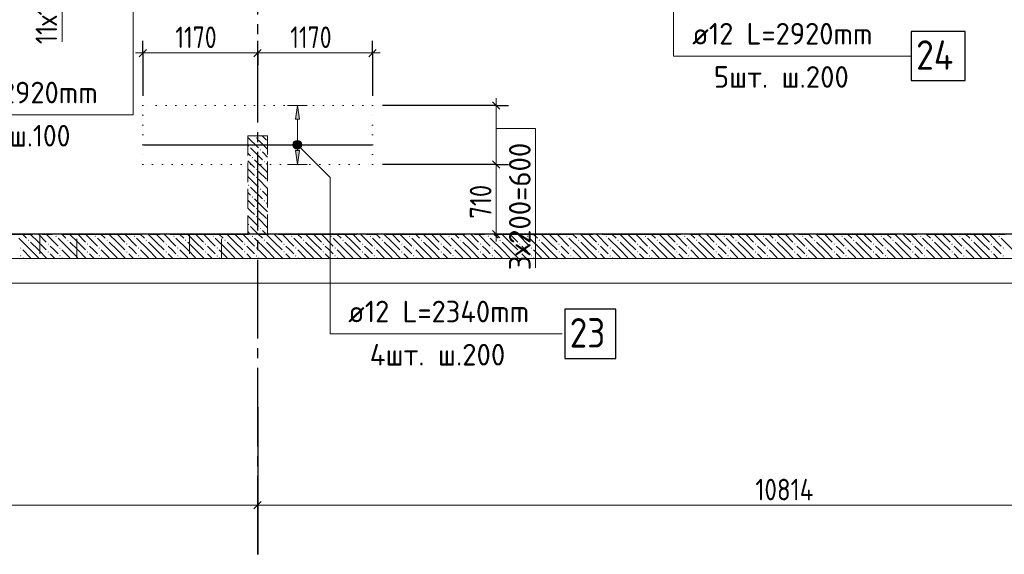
# Model space of a CAD drawing. Header units: millimetres. Extents: x 0 to 59400, y 0 to 42000.
# Tile 23 of 28: x 35270 to 45293, y 16519 to 21966. Entities that reach past the tile are written whole.
import ezdxf

# ---------------------------------------------------------------- set-up
doc = ezdxf.new("R2010")
doc.units = ezdxf.units.MM
for name, pattern in [('______2', [270, 200, -70]), ('______5', [1100, 800, -100, 100, -100]), ('______9', [100, 0, -100])]:
    doc.linetypes.add(name, pattern=pattern)
for name, color, linetype, lineweight in [('Standard', 7, 'Continuous', 25), ('ДОП Верх по Х', 7, 'Continuous', 18), ('ЖБ Перекрытие верхний уровень_1', 7, 'Continuous', 18), ('Позиционная метка номер позиции', 7, 'Continuous', 13), ('Примечания', 7, 'Continuous', 13), ('Размерная линия_ общее', 7, 'Continuous', 13)]:
    doc.layers.add(name, color=color, linetype=linetype, lineweight=lineweight)
doc.layers.add('ЖБ Стена верхний уровень', color=7, linetype='______2', lineweight=13, true_color=0x656565)
doc.layers.add('Оси', color=7, linetype='______5', lineweight=13, true_color=0x656565)
doc.styles.add('ISOCPEUR', font='txt')

msp = doc.modelspace()

# ---------------------------------------------------------------- hatches: boundary and pattern name
at = {"layer": 'ДОП Верх по Х', "linetype": 'Continuous', "lineweight": 13, "transparency": 33554687}
msp.add_hatch(color=7, dxfattribs=at).paths.add_polyline_path([(38117, 20952), (38097, 21092), (38077, 20952)])
msp.add_hatch(color=7, dxfattribs=at).paths.add_polyline_path([(38117, 20632), (38097, 20492), (38077, 20632)], flags=16)
at = {"layer": 'ЖБ Стена верхний уровень', "linetype": 'Continuous', "lineweight": 18, "transparency": 33554687}
for points in [[(37674, 20760), (37681, 20766), (37687, 20760), (37681, 20753)], [(37594, 20680), (37601, 20686), (37607, 20680), (37601, 20673)], [(37714, 20640), (37721, 20646), (37727, 20640), (37721, 20633)], [(37634, 20560), (37641, 20566), (37647, 20560), (37641, 20553)], [(37674, 20440), (37681, 20446), (37687, 20440), (37681, 20433)], [(37754, 20520), (37761, 20526), (37767, 20520), (37761, 20513)], [(37674, 20360), (37681, 20366), (37687, 20360), (37681, 20353)], [(37594, 20280), (37601, 20286), (37607, 20280), (37601, 20273)], [(37714, 20240), (37721, 20246), (37727, 20240), (37721, 20233)], [(37634, 20160), (37641, 20166), (37647, 20160), (37641, 20153)], [(37674, 20040), (37681, 20046), (37687, 20040), (37681, 20033)], [(37754, 20120), (37761, 20126), (37767, 20120), (37761, 20113)], [(37674, 19960), (37681, 19966), (37687, 19960), (37681, 19953)], [(37594, 19880), (37601, 19886), (37607, 19880), (37601, 19873)], [(37714, 19840), (37721, 19846), (37727, 19840), (37721, 19833)], [(35634, 19760), (35641, 19766), (35647, 19760), (35641, 19753)], [(36034, 19760), (36041, 19766), (36047, 19760), (36041, 19753)], [(36434, 19760), (36441, 19766), (36447, 19760), (36441, 19753)], [(36834, 19760), (36841, 19766), (36847, 19760), (36841, 19753)], [(37234, 19760), (37241, 19766), (37247, 19760), (37241, 19753)], [(37634, 19760), (37641, 19766), (37647, 19760), (37641, 19753)], [(38034, 19760), (38041, 19766), (38047, 19760), (38041, 19753)], [(38434, 19760), (38441, 19766), (38447, 19760), (38441, 19753)], [(38834, 19760), (38841, 19766), (38847, 19760), (38841, 19753)], [(39234, 19760), (39241, 19766), (39247, 19760), (39241, 19753)], [(39634, 19760), (39641, 19766), (39647, 19760), (39641, 19753)], [(40034, 19760), (40041, 19766), (40047, 19760), (40041, 19753)], [(40434, 19760), (40441, 19766), (40447, 19760), (40441, 19753)], [(40834, 19760), (40841, 19766), (40847, 19760), (40841, 19753)], [(41234, 19760), (41241, 19766), (41247, 19760), (41241, 19753)], [(41634, 19760), (41641, 19766), (41647, 19760), (41641, 19753)], [(42034, 19760), (42041, 19766), (42047, 19760), (42041, 19753)], [(42434, 19760), (42441, 19766), (42447, 19760), (42441, 19753)], [(42834, 19760), (42841, 19766), (42847, 19760), (42841, 19753)], [(43234, 19760), (43241, 19766), (43247, 19760), (43241, 19753)], [(43634, 19760), (43641, 19766), (43647, 19760), (43641, 19753)], [(44034, 19760), (44041, 19766), (44047, 19760), (44041, 19753)], [(44434, 19760), (44441, 19766), (44447, 19760), (44441, 19753)], [(44834, 19760), (44841, 19766), (44847, 19760), (44841, 19753)], [(45234, 19760), (45241, 19766), (45247, 19760), (45241, 19753)], [(35274, 19640), (35281, 19646), (35287, 19640), (35281, 19633)], [(35354, 19720), (35361, 19726), (35367, 19720), (35361, 19713)], [(35554, 19680), (35561, 19686), (35567, 19680), (35561, 19673)], [(35674, 19640), (35681, 19646), (35687, 19640), (35681, 19633)], [(35754, 19720), (35761, 19726), (35767, 19720), (35761, 19713)], [(35954, 19680), (35961, 19686), (35967, 19680), (35961, 19673)], [(36074, 19640), (36081, 19646), (36087, 19640), (36081, 19633)], [(36154, 19720), (36161, 19726), (36167, 19720), (36161, 19713)], [(36354, 19680), (36361, 19686), (36367, 19680), (36361, 19673)], [(36474, 19640), (36481, 19646), (36487, 19640), (36481, 19633)], [(36554, 19720), (36561, 19726), (36567, 19720), (36561, 19713)], [(36754, 19680), (36761, 19686), (36767, 19680), (36761, 19673)], [(36874, 19640), (36881, 19646), (36887, 19640), (36881, 19633)], [(36954, 19720), (36961, 19726), (36967, 19720), (36961, 19713)], [(37154, 19680), (37161, 19686), (37167, 19680), (37161, 19673)], [(37274, 19640), (37281, 19646), (37287, 19640), (37281, 19633)], [(37354, 19720), (37361, 19726), (37367, 19720), (37361, 19713)], [(37554, 19680), (37561, 19686), (37567, 19680), (37561, 19673)], [(37674, 19640), (37681, 19646), (37687, 19640), (37681, 19633)], [(37754, 19720), (37761, 19726), (37767, 19720), (37761, 19713)], [(37954, 19680), (37961, 19686), (37967, 19680), (37961, 19673)], [(38074, 19640), (38081, 19646), (38087, 19640), (38081, 19633)], [(38154, 19720), (38161, 19726), (38167, 19720), (38161, 19713)], [(38354, 19680), (38361, 19686), (38367, 19680), (38361, 19673)], [(38474, 19640), (38481, 19646), (38487, 19640), (38481, 19633)], [(38554, 19720), (38561, 19726), (38567, 19720), (38561, 19713)], [(38754, 19680), (38761, 19686), (38767, 19680), (38761, 19673)], [(38874, 19640), (38881, 19646), (38887, 19640), (38881, 19633)], [(38954, 19720), (38961, 19726), (38967, 19720), (38961, 19713)], [(39154, 19680), (39161, 19686), (39167, 19680), (39161, 19673)], [(39274, 19640), (39281, 19646), (39287, 19640), (39281, 19633)], [(39354, 19720), (39361, 19726), (39367, 19720), (39361, 19713)], [(39554, 19680), (39561, 19686), (39567, 19680), (39561, 19673)], [(39674, 19640), (39681, 19646), (39687, 19640), (39681, 19633)], [(39754, 19720), (39761, 19726), (39767, 19720), (39761, 19713)], [(39954, 19680), (39961, 19686), (39967, 19680), (39961, 19673)], [(40074, 19640), (40081, 19646), (40087, 19640), (40081, 19633)], [(40154, 19720), (40161, 19726), (40167, 19720), (40161, 19713)], [(40354, 19680), (40361, 19686), (40367, 19680), (40361, 19673)], [(40474, 19640), (40481, 19646), (40487, 19640), (40481, 19633)], [(40554, 19720), (40561, 19726), (40567, 19720), (40561, 19713)], [(40754, 19680), (40761, 19686), (40767, 19680), (40761, 19673)], [(40874, 19640), (40881, 19646), (40887, 19640), (40881, 19633)], [(40954, 19720), (40961, 19726), (40967, 19720), (40961, 19713)], [(41154, 19680), (41161, 19686), (41167, 19680), (41161, 19673)], [(41274, 19640), (41281, 19646), (41287, 19640), (41281, 19633)], [(41354, 19720), (41361, 19726), (41367, 19720), (41361, 19713)], [(41554, 19680), (41561, 19686), (41567, 19680), (41561, 19673)], [(41674, 19640), (41681, 19646), (41687, 19640), (41681, 19633)], [(41754, 19720), (41761, 19726), (41767, 19720), (41761, 19713)], [(41954, 19680), (41961, 19686), (41967, 19680), (41961, 19673)], [(42074, 19640), (42081, 19646), (42087, 19640), (42081, 19633)], [(42154, 19720), (42161, 19726), (42167, 19720), (42161, 19713)], [(42354, 19680), (42361, 19686), (42367, 19680), (42361, 19673)], [(42474, 19640), (42481, 19646), (42487, 19640), (42481, 19633)], [(42554, 19720), (42561, 19726), (42567, 19720), (42561, 19713)], [(42754, 19680), (42761, 19686), (42767, 19680), (42761, 19673)], [(42874, 19640), (42881, 19646), (42887, 19640), (42881, 19633)], [(42954, 19720), (42961, 19726), (42967, 19720), (42961, 19713)], [(43154, 19680), (43161, 19686), (43167, 19680), (43161, 19673)], [(43274, 19640), (43281, 19646), (43287, 19640), (43281, 19633)], [(43354, 19720), (43361, 19726), (43367, 19720), (43361, 19713)], [(43554, 19680), (43561, 19686), (43567, 19680), (43561, 19673)], [(43674, 19640), (43681, 19646), (43687, 19640), (43681, 19633)], [(43754, 19720), (43761, 19726), (43767, 19720), (43761, 19713)], [(43954, 19680), (43961, 19686), (43967, 19680), (43961, 19673)], [(44074, 19640), (44081, 19646), (44087, 19640), (44081, 19633)], [(44154, 19720), (44161, 19726), (44167, 19720), (44161, 19713)], [(44354, 19680), (44361, 19686), (44367, 19680), (44361, 19673)], [(44474, 19640), (44481, 19646), (44487, 19640), (44481, 19633)], [(44554, 19720), (44561, 19726), (44567, 19720), (44561, 19713)], [(44754, 19680), (44761, 19686), (44767, 19680), (44761, 19673)], [(44874, 19640), (44881, 19646), (44887, 19640), (44881, 19633)], [(44954, 19720), (44961, 19726), (44967, 19720), (44961, 19713)], [(45154, 19680), (45161, 19686), (45167, 19680), (45161, 19673)], [(45274, 19640), (45281, 19646), (45287, 19640), (45281, 19633)], [(35274, 19560), (35281, 19566), (35287, 19560), (35281, 19553)], [(35554, 19600), (35561, 19606), (35567, 19600), (35561, 19593)], [(35674, 19560), (35681, 19566), (35687, 19560), (35681, 19553)], [(35954, 19600), (35961, 19606), (35967, 19600), (35961, 19593)], [(36074, 19560), (36081, 19566), (36087, 19560), (36081, 19553)], [(36354, 19600), (36361, 19606), (36367, 19600), (36361, 19593)], [(36474, 19560), (36481, 19566), (36487, 19560), (36481, 19553)], [(36754, 19600), (36761, 19606), (36767, 19600), (36761, 19593)], [(36874, 19560), (36881, 19566), (36887, 19560), (36881, 19553)], [(37154, 19600), (37161, 19606), (37167, 19600), (37161, 19593)], [(37274, 19560), (37281, 19566), (37287, 19560), (37281, 19553)], [(37554, 19600), (37561, 19606), (37567, 19600), (37561, 19593)], [(37674, 19560), (37681, 19566), (37687, 19560), (37681, 19553)], [(37954, 19600), (37961, 19606), (37967, 19600), (37961, 19593)], [(38074, 19560), (38081, 19566), (38087, 19560), (38081, 19553)], [(38354, 19600), (38361, 19606), (38367, 19600), (38361, 19593)], [(38474, 19560), (38481, 19566), (38487, 19560), (38481, 19553)], [(38754, 19600), (38761, 19606), (38767, 19600), (38761, 19593)], [(38874, 19560), (38881, 19566), (38887, 19560), (38881, 19553)], [(39154, 19600), (39161, 19606), (39167, 19600), (39161, 19593)], [(39274, 19560), (39281, 19566), (39287, 19560), (39281, 19553)], [(39554, 19600), (39561, 19606), (39567, 19600), (39561, 19593)], [(39674, 19560), (39681, 19566), (39687, 19560), (39681, 19553)], [(39954, 19600), (39961, 19606), (39967, 19600), (39961, 19593)], [(40074, 19560), (40081, 19566), (40087, 19560), (40081, 19553)], [(40354, 19600), (40361, 19606), (40367, 19600), (40361, 19593)], [(40474, 19560), (40481, 19566), (40487, 19560), (40481, 19553)], [(40754, 19600), (40761, 19606), (40767, 19600), (40761, 19593)], [(40874, 19560), (40881, 19566), (40887, 19560), (40881, 19553)], [(41154, 19600), (41161, 19606), (41167, 19600), (41161, 19593)], [(41274, 19560), (41281, 19566), (41287, 19560), (41281, 19553)], [(41554, 19600), (41561, 19606), (41567, 19600), (41561, 19593)], [(41674, 19560), (41681, 19566), (41687, 19560), (41681, 19553)], [(41954, 19600), (41961, 19606), (41967, 19600), (41961, 19593)], [(42074, 19560), (42081, 19566), (42087, 19560), (42081, 19553)], [(42354, 19600), (42361, 19606), (42367, 19600), (42361, 19593)], [(42474, 19560), (42481, 19566), (42487, 19560), (42481, 19553)], [(42754, 19600), (42761, 19606), (42767, 19600), (42761, 19593)], [(42874, 19560), (42881, 19566), (42887, 19560), (42881, 19553)], [(43154, 19600), (43161, 19606), (43167, 19600), (43161, 19593)], [(43274, 19560), (43281, 19566), (43287, 19560), (43281, 19553)], [(43554, 19600), (43561, 19606), (43567, 19600), (43561, 19593)], [(43674, 19560), (43681, 19566), (43687, 19560), (43681, 19553)], [(43954, 19600), (43961, 19606), (43967, 19600), (43961, 19593)], [(44074, 19560), (44081, 19566), (44087, 19560), (44081, 19553)], [(44354, 19600), (44361, 19606), (44367, 19600), (44361, 19593)], [(44474, 19560), (44481, 19566), (44487, 19560), (44481, 19553)], [(44754, 19600), (44761, 19606), (44767, 19600), (44761, 19593)], [(44874, 19560), (44881, 19566), (44887, 19560), (44881, 19553)], [(45154, 19600), (45161, 19606), (45167, 19600), (45161, 19593)], [(45274, 19560), (45281, 19566), (45287, 19560), (45281, 19553)]]:
    msp.add_hatch(color=7, dxfattribs=at).paths.add_polyline_path(points, flags=16)
at = {"layer": 'Позиционная метка номер позиции', "linetype": 'Continuous', "lineweight": 13, "transparency": 33554687}
for points in [[(38054, 20703), (38086, 20735), (38065, 20724)], [(38086, 20735), (38054, 20703), (38054, 20681)], [(38086, 20735), (38054, 20681), (38109, 20735)], [(38109, 20735), (38054, 20681), (38065, 20660)], [(38109, 20735), (38065, 20660), (38129, 20724)], [(38129, 20724), (38065, 20660), (38086, 20649)], [(38129, 20724), (38086, 20649), (38141, 20703)], [(38141, 20703), (38086, 20649), (38109, 20649)], [(38141, 20703), (38109, 20649), (38141, 20681)], [(38141, 20681), (38109, 20649), (38129, 20660)]]:
    msp.add_hatch(color=7, dxfattribs=at).paths.add_polyline_path(points)

# ---------------------------------------------------------------- linework, layer by layer
at = {"layer": 'Standard', "color": 7, "linetype": 'Continuous', "lineweight": 13, "transparency": 33554687}
for points in [[(59400, 42000), (0, 42000), (0, 19532), (59400, 19532), (59400, 42000)], [(6813, 19282), (55406, 19282), (55406, 38032), (6813, 38032), (6813, 19282)], [(6813, 19532), (55406, 19532), (55406, 38032), (6813, 38032), (6813, 19532)]]:
    msp.add_lwpolyline(points, dxfattribs=at)
at = {"layer": 'Standard', "color": 254, "linetype": 'Continuous', "lineweight": 25, "true_color": 0xc4c4ff, "transparency": 33554687}
msp.add_lwpolyline([(6738, 19786), (54972, 19786), (54972, 34792), (6738, 34792), (6738, 19786)], dxfattribs=at)
at = {"layer": 'ДОП Верх по Х', "color": 251, "linetype": 'Continuous', "lineweight": 13, "true_color": 0x494949, "transparency": 33554687}
for p, q in [((38097, 21092), (37997, 21092)), ((38097, 21092), (38077, 20952)), ((38117, 20952), (38097, 21092)), ((38097, 21092), (38197, 21092)), ((38097, 21092), (38097, 21092)), ((38077, 20952), (38117, 20952)), ((38097, 20632), (38097, 20952)), ((38097, 20492), (38077, 20632)), ((38077, 20632), (38117, 20632)), ((38117, 20632), (38097, 20492)), ((38097, 20492), (37997, 20492)), ((38097, 20492), (38197, 20492)), ((38097, 20492), (38097, 20492))]:
    msp.add_line(p, q, dxfattribs=at)
at = {"layer": 'ДОП Верх по Х', "color": 7, "linetype": 'Continuous', "lineweight": 25, "transparency": 33554687}
msp.add_line((36529, 20692), (38857, 20692), dxfattribs=at)
for points in [[(44345, 21346), (44895, 21346), (44895, 21846), (44345, 21846), (44345, 21346)], [(40819, 18516), (41339, 18516), (41339, 19016), (40819, 19016), (40819, 18516)]]:
    msp.add_lwpolyline(points, dxfattribs=at)
at = {"layer": 'ЖБ Перекрытие верхний уровень_1', "color": 7, "linetype": 'Continuous', "lineweight": 18, "transparency": 33554687}
msp.add_line((33493, 19532), (47778, 19532), dxfattribs=at)
at = {"layer": 'ЖБ Стена верхний уровень', "color": 251, "linetype": '______2', "lineweight": 13, "true_color": 0x656565, "transparency": 33554687}
for p, q in [((37793, 20782), (37593, 20782)), ((37593, 20782), (37593, 19782)), ((37793, 19782), (37793, 20782)), ((35474, 19782), (35225, 19782)), ((35474, 19782), (35474, 19532)), ((35851, 19782), (35474, 19782)), ((35851, 19532), (35851, 19782)), ((37000, 19782), (35851, 19782)), ((37000, 19782), (37000, 19532)), ((37325, 19782), (37000, 19782)), ((37325, 19532), (37325, 19782)), ((37593, 19782), (37325, 19782)), ((47528, 19782), (37793, 19782)), ((35225, 19532), (35474, 19532)), ((35474, 19532), (35851, 19532)), ((35851, 19532), (37000, 19532)), ((37000, 19532), (37325, 19532)), ((37325, 19532), (47528, 19532))]:
    msp.add_line(p, q, dxfattribs=at)
at = {"layer": 'ЖБ Стена верхний уровень', "color": 9, "linetype": 'Continuous', "lineweight": 18, "true_color": 0xc7c7c7, "transparency": 33554687}
for p, q in [((37593, 20767), (37701, 20660)), ((37661, 20780), (37658, 20782)), ((37738, 20782), (37781, 20740)), ((37621, 20660), (37741, 20540)), ((37701, 20740), (37793, 20647)), ((37593, 20607), (37621, 20580)), ((37793, 20567), (37741, 20620)), ((37593, 20527), (37661, 20460)), ((37621, 20420), (37593, 20447)), ((37781, 20420), (37661, 20540)), ((37781, 20500), (37793, 20487)), ((37593, 20367), (37701, 20260)), ((37661, 20380), (37621, 20420)), ((37701, 20420), (37781, 20340)), ((37781, 20420), (37793, 20407)), ((37621, 20260), (37741, 20140)), ((37701, 20340), (37793, 20247)), ((37593, 20207), (37621, 20180)), ((37793, 20167), (37741, 20220)), ((37593, 20127), (37661, 20060)), ((37621, 20020), (37593, 20047)), ((37781, 20020), (37661, 20140)), ((37781, 20100), (37793, 20087)), ((37593, 19967), (37701, 19860)), ((37661, 19980), (37621, 20020)), ((37701, 20020), (37781, 19940)), ((37781, 20020), (37793, 20007)), ((37621, 19860), (37698, 19782)), ((37701, 19940), (37793, 19847)), ((35298, 19782), (35341, 19740)), ((35461, 19700), (35378, 19782)), ((35461, 19780), (35541, 19700)), ((35541, 19780), (35661, 19660)), ((35618, 19782), (35621, 19780)), ((35698, 19782), (35741, 19740)), ((35861, 19700), (35778, 19782)), ((35861, 19780), (35941, 19700)), ((35941, 19780), (36061, 19660)), ((36018, 19782), (36021, 19780)), ((36098, 19782), (36141, 19740)), ((36261, 19700), (36178, 19782)), ((36261, 19780), (36341, 19700)), ((36341, 19780), (36461, 19660)), ((36418, 19782), (36421, 19780)), ((36498, 19782), (36541, 19740)), ((36661, 19700), (36578, 19782)), ((36661, 19780), (36741, 19700)), ((36741, 19780), (36861, 19660)), ((36818, 19782), (36821, 19780)), ((36898, 19782), (36941, 19740)), ((37061, 19700), (36978, 19782)), ((37061, 19780), (37141, 19700)), ((37141, 19780), (37261, 19660)), ((37218, 19782), (37221, 19780)), ((37298, 19782), (37341, 19740)), ((37461, 19700), (37378, 19782)), ((37461, 19780), (37541, 19700)), ((37541, 19780), (37661, 19660)), ((37593, 19807), (37618, 19782)), ((37618, 19782), (37621, 19780)), ((37698, 19782), (37741, 19740)), ((37778, 19782), (37741, 19820)), ((37861, 19700), (37778, 19782)), ((37861, 19780), (37941, 19700)), ((37941, 19780), (38061, 19660)), ((38018, 19782), (38021, 19780)), ((38098, 19782), (38141, 19740)), ((38261, 19700), (38178, 19782)), ((38261, 19780), (38341, 19700)), ((38341, 19780), (38461, 19660)), ((38418, 19782), (38421, 19780)), ((38498, 19782), (38541, 19740)), ((38661, 19700), (38578, 19782)), ((38661, 19780), (38741, 19700)), ((38741, 19780), (38861, 19660)), ((38818, 19782), (38821, 19780)), ((38898, 19782), (38941, 19740)), ((39061, 19700), (38978, 19782)), ((39061, 19780), (39141, 19700)), ((39141, 19780), (39261, 19660)), ((39218, 19782), (39221, 19780)), ((39298, 19782), (39341, 19740)), ((39461, 19700), (39378, 19782)), ((39461, 19780), (39541, 19700)), ((39541, 19780), (39661, 19660)), ((39618, 19782), (39621, 19780)), ((39698, 19782), (39741, 19740)), ((39861, 19700), (39778, 19782)), ((39861, 19780), (39941, 19700)), ((39941, 19780), (40061, 19660)), ((40018, 19782), (40021, 19780)), ((40098, 19782), (40141, 19740)), ((40261, 19700), (40178, 19782)), ((40261, 19780), (40341, 19700)), ((40341, 19780), (40461, 19660)), ((40418, 19782), (40421, 19780)), ((40498, 19782), (40541, 19740)), ((40661, 19700), (40578, 19782)), ((40661, 19780), (40741, 19700)), ((40741, 19780), (40861, 19660)), ((40818, 19782), (40821, 19780)), ((40898, 19782), (40941, 19740)), ((41061, 19700), (40978, 19782)), ((41061, 19780), (41141, 19700)), ((41141, 19780), (41261, 19660)), ((41218, 19782), (41221, 19780)), ((41298, 19782), (41341, 19740)), ((41461, 19700), (41378, 19782)), ((41461, 19780), (41541, 19700)), ((41541, 19780), (41661, 19660)), ((41618, 19782), (41621, 19780)), ((41698, 19782), (41741, 19740)), ((41861, 19700), (41778, 19782)), ((41861, 19780), (41941, 19700)), ((41941, 19780), (42061, 19660)), ((42018, 19782), (42021, 19780)), ((42098, 19782), (42141, 19740)), ((42261, 19700), (42178, 19782)), ((42261, 19780), (42341, 19700)), ((42341, 19780), (42461, 19660)), ((42418, 19782), (42421, 19780)), ((42498, 19782), (42541, 19740)), ((42661, 19700), (42578, 19782)), ((42661, 19780), (42741, 19700)), ((42741, 19780), (42861, 19660)), ((42818, 19782), (42821, 19780)), ((42898, 19782), (42941, 19740)), ((43061, 19700), (42978, 19782)), ((43061, 19780), (43141, 19700)), ((43141, 19780), (43261, 19660)), ((43218, 19782), (43221, 19780)), ((43298, 19782), (43341, 19740)), ((43461, 19700), (43378, 19782)), ((43461, 19780), (43541, 19700)), ((43541, 19780), (43661, 19660)), ((43618, 19782), (43621, 19780)), ((43698, 19782), (43741, 19740)), ((43861, 19700), (43778, 19782)), ((43861, 19780), (43941, 19700)), ((43941, 19780), (44061, 19660)), ((44018, 19782), (44021, 19780)), ((44098, 19782), (44141, 19740)), ((44261, 19700), (44178, 19782)), ((44261, 19780), (44341, 19700)), ((44341, 19780), (44461, 19660)), ((44418, 19782), (44421, 19780)), ((44498, 19782), (44541, 19740)), ((44661, 19700), (44578, 19782)), ((44661, 19780), (44741, 19700)), ((44741, 19780), (44861, 19660)), ((44818, 19782), (44821, 19780)), ((44898, 19782), (44941, 19740)), ((45061, 19700), (44978, 19782)), ((45061, 19780), (45141, 19700)), ((45141, 19780), (45261, 19660)), ((45218, 19782), (45221, 19780)), ((35381, 19620), (35261, 19740)), ((35381, 19700), (35461, 19620)), ((35461, 19700), (35541, 19620)), ((35621, 19620), (35581, 19660)), ((35781, 19620), (35661, 19740)), ((35781, 19700), (35861, 19620)), ((35861, 19700), (35941, 19620)), ((36021, 19620), (35981, 19660)), ((36181, 19620), (36061, 19740)), ((36181, 19700), (36261, 19620)), ((36261, 19700), (36341, 19620)), ((36421, 19620), (36381, 19660)), ((36581, 19620), (36461, 19740)), ((36581, 19700), (36661, 19620)), ((36661, 19700), (36741, 19620)), ((36821, 19620), (36781, 19660)), ((36981, 19620), (36861, 19740)), ((36981, 19700), (37061, 19620)), ((37061, 19700), (37141, 19620)), ((37221, 19620), (37181, 19660)), ((37381, 19620), (37261, 19740)), ((37381, 19700), (37461, 19620)), ((37461, 19700), (37541, 19620)), ((37621, 19620), (37581, 19660)), ((37781, 19620), (37661, 19740)), ((37781, 19700), (37861, 19620)), ((37861, 19700), (37941, 19620)), ((38021, 19620), (37981, 19660)), ((38181, 19620), (38061, 19740)), ((38181, 19700), (38261, 19620)), ((38261, 19700), (38341, 19620)), ((38421, 19620), (38381, 19660)), ((38581, 19620), (38461, 19740)), ((38581, 19700), (38661, 19620)), ((38661, 19700), (38741, 19620)), ((38821, 19620), (38781, 19660)), ((38981, 19620), (38861, 19740)), ((38981, 19700), (39061, 19620)), ((39061, 19700), (39141, 19620)), ((39221, 19620), (39181, 19660)), ((39381, 19620), (39261, 19740)), ((39381, 19700), (39461, 19620)), ((39461, 19700), (39541, 19620)), ((39621, 19620), (39581, 19660)), ((39781, 19620), (39661, 19740)), ((39781, 19700), (39861, 19620)), ((39861, 19700), (39941, 19620)), ((40021, 19620), (39981, 19660)), ((40181, 19620), (40061, 19740)), ((40181, 19700), (40261, 19620)), ((40261, 19700), (40341, 19620)), ((40421, 19620), (40381, 19660)), ((40581, 19620), (40461, 19740)), ((40581, 19700), (40661, 19620)), ((40661, 19700), (40741, 19620)), ((40821, 19620), (40781, 19660)), ((40981, 19620), (40861, 19740)), ((40981, 19700), (41061, 19620)), ((41061, 19700), (41141, 19620)), ((41221, 19620), (41181, 19660)), ((41381, 19620), (41261, 19740)), ((41381, 19700), (41461, 19620)), ((41461, 19700), (41541, 19620)), ((41621, 19620), (41581, 19660)), ((41781, 19620), (41661, 19740)), ((41781, 19700), (41861, 19620)), ((41861, 19700), (41941, 19620)), ((42021, 19620), (41981, 19660)), ((42181, 19620), (42061, 19740)), ((42181, 19700), (42261, 19620)), ((42261, 19700), (42341, 19620)), ((42421, 19620), (42381, 19660)), ((42581, 19620), (42461, 19740)), ((42581, 19700), (42661, 19620)), ((42661, 19700), (42741, 19620)), ((42821, 19620), (42781, 19660)), ((42981, 19620), (42861, 19740)), ((42981, 19700), (43061, 19620)), ((43061, 19700), (43141, 19620)), ((43221, 19620), (43181, 19660)), ((43381, 19620), (43261, 19740)), ((43381, 19700), (43461, 19620)), ((43461, 19700), (43541, 19620)), ((43621, 19620), (43581, 19660)), ((43781, 19620), (43661, 19740)), ((43781, 19700), (43861, 19620)), ((43861, 19700), (43941, 19620)), ((44021, 19620), (43981, 19660)), ((44181, 19620), (44061, 19740)), ((44181, 19700), (44261, 19620)), ((44261, 19700), (44341, 19620)), ((44421, 19620), (44381, 19660)), ((44581, 19620), (44461, 19740)), ((44581, 19700), (44661, 19620)), ((44661, 19700), (44741, 19620)), ((44821, 19620), (44781, 19660)), ((44981, 19620), (44861, 19740)), ((44981, 19700), (45061, 19620)), ((45061, 19700), (45141, 19620)), ((45221, 19620), (45181, 19660)), ((45381, 19620), (45261, 19740)), ((35301, 19620), (35381, 19540)), ((35381, 19620), (35461, 19540)), ((35461, 19620), (35548, 19532)), ((35581, 19580), (35628, 19532)), ((35661, 19580), (35621, 19620)), ((35701, 19620), (35781, 19540)), ((35781, 19620), (35861, 19540)), ((35861, 19620), (35948, 19532)), ((35981, 19580), (36028, 19532)), ((36061, 19580), (36021, 19620)), ((36101, 19620), (36181, 19540)), ((36181, 19620), (36261, 19540)), ((36261, 19620), (36348, 19532)), ((36381, 19580), (36428, 19532)), ((36461, 19580), (36421, 19620)), ((36501, 19620), (36581, 19540)), ((36581, 19620), (36661, 19540)), ((36661, 19620), (36748, 19532)), ((36781, 19580), (36828, 19532)), ((36861, 19580), (36821, 19620)), ((36901, 19620), (36981, 19540)), ((36981, 19620), (37061, 19540)), ((37061, 19620), (37148, 19532)), ((37181, 19580), (37228, 19532)), ((37261, 19580), (37221, 19620)), ((37301, 19620), (37381, 19540)), ((37381, 19620), (37461, 19540)), ((37461, 19620), (37548, 19532)), ((37581, 19580), (37628, 19532)), ((37661, 19580), (37621, 19620)), ((37701, 19620), (37781, 19540)), ((37781, 19620), (37861, 19540)), ((37861, 19620), (37948, 19532)), ((37981, 19580), (38028, 19532)), ((38061, 19580), (38021, 19620)), ((38101, 19620), (38181, 19540)), ((38181, 19620), (38261, 19540)), ((38261, 19620), (38348, 19532)), ((38381, 19580), (38428, 19532)), ((38461, 19580), (38421, 19620)), ((38501, 19620), (38581, 19540)), ((38581, 19620), (38661, 19540)), ((38661, 19620), (38748, 19532)), ((38781, 19580), (38828, 19532)), ((38861, 19580), (38821, 19620)), ((38901, 19620), (38981, 19540)), ((38981, 19620), (39061, 19540)), ((39061, 19620), (39148, 19532)), ((39181, 19580), (39228, 19532)), ((39261, 19580), (39221, 19620)), ((39301, 19620), (39381, 19540)), ((39381, 19620), (39461, 19540)), ((39461, 19620), (39548, 19532)), ((39581, 19580), (39628, 19532)), ((39661, 19580), (39621, 19620)), ((39701, 19620), (39781, 19540)), ((39781, 19620), (39861, 19540)), ((39861, 19620), (39948, 19532)), ((39981, 19580), (40028, 19532)), ((40061, 19580), (40021, 19620)), ((40101, 19620), (40181, 19540)), ((40181, 19620), (40261, 19540)), ((40261, 19620), (40348, 19532)), ((40381, 19580), (40428, 19532)), ((40461, 19580), (40421, 19620)), ((40501, 19620), (40581, 19540)), ((40581, 19620), (40661, 19540)), ((40661, 19620), (40748, 19532)), ((40781, 19580), (40828, 19532)), ((40861, 19580), (40821, 19620)), ((40901, 19620), (40981, 19540)), ((40981, 19620), (41061, 19540)), ((41061, 19620), (41148, 19532)), ((41181, 19580), (41228, 19532)), ((41261, 19580), (41221, 19620)), ((41301, 19620), (41381, 19540)), ((41381, 19620), (41461, 19540)), ((41461, 19620), (41548, 19532)), ((41581, 19580), (41628, 19532)), ((41661, 19580), (41621, 19620)), ((41701, 19620), (41781, 19540)), ((41781, 19620), (41861, 19540)), ((41861, 19620), (41948, 19532)), ((41981, 19580), (42028, 19532)), ((42061, 19580), (42021, 19620)), ((42101, 19620), (42181, 19540)), ((42181, 19620), (42261, 19540)), ((42261, 19620), (42348, 19532)), ((42381, 19580), (42428, 19532)), ((42461, 19580), (42421, 19620)), ((42501, 19620), (42581, 19540)), ((42581, 19620), (42661, 19540)), ((42661, 19620), (42748, 19532)), ((42781, 19580), (42828, 19532)), ((42861, 19580), (42821, 19620)), ((42901, 19620), (42981, 19540)), ((42981, 19620), (43061, 19540)), ((43061, 19620), (43148, 19532)), ((43181, 19580), (43228, 19532)), ((43261, 19580), (43221, 19620)), ((43301, 19620), (43381, 19540)), ((43381, 19620), (43461, 19540)), ((43461, 19620), (43548, 19532)), ((43581, 19580), (43628, 19532)), ((43661, 19580), (43621, 19620)), ((43701, 19620), (43781, 19540)), ((43781, 19620), (43861, 19540)), ((43861, 19620), (43948, 19532)), ((43981, 19580), (44028, 19532)), ((44061, 19580), (44021, 19620)), ((44101, 19620), (44181, 19540)), ((44181, 19620), (44261, 19540)), ((44261, 19620), (44348, 19532)), ((44381, 19580), (44428, 19532)), ((44461, 19580), (44421, 19620)), ((44501, 19620), (44581, 19540)), ((44581, 19620), (44661, 19540)), ((44661, 19620), (44748, 19532)), ((44781, 19580), (44828, 19532)), ((44861, 19580), (44821, 19620)), ((44901, 19620), (44981, 19540)), ((44981, 19620), (45061, 19540)), ((45061, 19620), (45148, 19532)), ((45181, 19580), (45228, 19532)), ((45261, 19580), (45221, 19620)), ((35301, 19540), (35308, 19532)), ((35701, 19540), (35708, 19532)), ((36101, 19540), (36108, 19532)), ((36501, 19540), (36508, 19532)), ((36901, 19540), (36908, 19532)), ((37301, 19540), (37308, 19532)), ((37701, 19540), (37708, 19532)), ((38101, 19540), (38108, 19532)), ((38501, 19540), (38508, 19532)), ((38901, 19540), (38908, 19532)), ((39301, 19540), (39308, 19532)), ((39701, 19540), (39708, 19532)), ((40101, 19540), (40108, 19532)), ((40501, 19540), (40508, 19532)), ((40901, 19540), (40908, 19532)), ((41301, 19540), (41308, 19532)), ((41701, 19540), (41708, 19532)), ((42101, 19540), (42108, 19532)), ((42501, 19540), (42508, 19532)), ((42901, 19540), (42908, 19532)), ((43301, 19540), (43308, 19532)), ((43701, 19540), (43708, 19532)), ((44101, 19540), (44108, 19532)), ((44501, 19540), (44508, 19532)), ((44901, 19540), (44908, 19532))]:
    msp.add_line(p, q, dxfattribs=at)
at = {"layer": 'Оси', "color": 8, "linetype": '______5', "lineweight": -3, "transparency": 33554687}
for p, q in [((37693, 16519), (37693, 29815)), ((3800, 19782), (49030, 19782))]:
    msp.add_line(p, q, dxfattribs=at)
at = {"layer": 'Оси', "color": 7, "linetype": 'Continuous', "lineweight": 25, "transparency": 33554687}
msp.add_line((37693, 18019), (37693, 16519), dxfattribs=at)
at = {"layer": 'Позиционная метка номер позиции', "color": 251, "linetype": 'Continuous', "lineweight": 13, "true_color": 0x656565, "transparency": 33554687}
msp.add_line((35703, 23242), (35703, 21742), dxfattribs=at)
at = {"layer": 'Позиционная метка номер позиции', "color": 7, "linetype": 'Continuous', "lineweight": 13, "transparency": 33554687}
for p, q in [((38065, 20724), (38065, 20724)), ((38065, 20660), (38065, 20660)), ((38129, 20724), (38129, 20724)), ((38129, 20660), (38129, 20660))]:
    msp.add_line(p, q, dxfattribs=at)
for points in [[(41594, 24292), (41927, 23959), (41927, 21596), (44346, 21596)], [(36758, 23742), (36425, 23409), (36425, 20997), (34114, 20997)], [(38097, 20692), (38431, 20359), (38431, 18766), (40792, 18766)]]:
    msp.add_lwpolyline(points, dxfattribs=at)
at = {"layer": 'Позиционная метка номер позиции', "color": 251, "linetype": 'Continuous', "lineweight": 13, "true_color": 0x656565, "transparency": 33554687}
msp.add_lwpolyline([(40122, 20858), (40522, 20858), (40522, 19438)], dxfattribs=at)
at = {"layer": 'Позиционная метка номер позиции', "color": 7, "linetype": 'Continuous', "lineweight": 13, "transparency": 33554687}
msp.add_circle((38097, 20692), 45, dxfattribs=at)
at = {"layer": 'Примечания', "color": 7, "linetype": '______9', "lineweight": 13, "transparency": 33554687}
for p, q in [((36523, 21092), (36523, 20492)), ((38863, 21092), (36523, 21092)), ((38863, 20492), (38863, 21092)), ((36523, 20492), (38863, 20492))]:
    msp.add_line(p, q, dxfattribs=at)
at = {"layer": 'Размерная линия_ общее', "color": 251, "linetype": 'Continuous', "lineweight": -3, "true_color": 0x656565, "transparency": 33554687}
for p, q in [((36523, 21627), (36523, 21752)), ((37693, 21627), (37693, 21752)), ((38863, 21627), (38863, 21752)), ((36523, 21627), (36523, 21502)), ((36523, 21627), (36523, 21192)), ((37693, 21627), (37693, 21502)), ((37693, 21627), (37693, 21627)), ((38863, 21627), (38863, 21502)), ((38863, 21627), (38863, 21192)), ((40122, 21092), (38963, 21092)), ((40122, 21092), (39997, 21092)), ((40122, 21092), (40247, 21092)), ((40122, 20492), (38963, 20492)), ((40122, 20492), (39997, 20492)), ((40122, 20492), (40247, 20492)), ((40122, 19782), (39997, 19782)), ((40122, 19782), (40247, 19782)), ((40122, 19782), (40122, 19782))]:
    msp.add_line(p, q, dxfattribs=at)
at = {"layer": 'Размерная линия_ общее', "color": 251, "linetype": 'Continuous', "lineweight": 25, "true_color": 0x656565, "transparency": 33554687}
for p, q in [((36485, 21589), (36560, 21664)), ((37655, 21589), (37730, 21664)), ((38825, 21589), (38900, 21664)), ((40084, 21129), (40159, 21054)), ((40084, 20529), (40159, 20454)), ((40084, 19819), (40159, 19745))]:
    msp.add_line(p, q, dxfattribs=at)
at = {"layer": 'Размерная линия_ общее', "color": 251, "linetype": 'Continuous', "lineweight": 13, "true_color": 0x656565, "transparency": 33554687}
for p, q in [((36523, 21627), (36448, 21627)), ((36523, 21627), (37693, 21627)), ((37693, 21627), (38863, 21627)), ((38863, 21627), (38938, 21627)), ((40122, 21092), (40122, 21167)), ((40122, 21092), (40122, 20492)), ((40122, 20492), (40122, 19782)), ((40122, 19782), (40122, 19707))]:
    msp.add_line(p, q, dxfattribs=at)
at = {"layer": 'Размерная линия_ общее', "color": 253, "linetype": 'Continuous', "lineweight": -3, "true_color": 0xa0a0a0, "transparency": 33554687}
for q in [(37693, 17144), (37693, 16894), (37693, 16719)]:
    msp.add_line((37693, 17019), q, dxfattribs=at)
at = {"layer": 'Размерная линия_ общее', "color": 7, "linetype": 'Continuous', "lineweight": 25, "transparency": 33554687}
msp.add_line((37655, 16982), (37730, 17057), dxfattribs=at)
at = {"layer": 'Размерная линия_ общее', "color": 7, "linetype": 'Continuous', "lineweight": 13, "transparency": 33554687}
for p, q in [((30993, 17019), (37693, 17019)), ((37693, 17019), (48507, 17019))]:
    msp.add_line(p, q, dxfattribs=at)

# ---------------------------------------------------------------- texts
at = {"layer": 'ДОП Верх по Х', "color": 7, "linetype": 'Continuous', "lineweight": 13, "transparency": 33554687, "attachment_point": 7, "style": 'ISOCPEUR'}
for s, insert, char_height, width in [('\\W0.96;ø12 L=2920mm ', (42116, 21713), 220, 2150.52), ('\\W0.88;24', (44395, 21456), 300, 581.99), ('\\W0.97;5шт. ш.200 ', (42336, 21273), 220, 1712.32), ('\\W0.96;ø14 L=2920mm ', (34216, 21114), 220, 2172.62), ('\\W0.93;12шт. ш.100 ', (34414, 20674), 220, 1773.35), ('\\W0.96;ø12 L=2340mm ', (38614, 18883), 220, 2172.6), ('\\W0.87;23', (40869, 18626), 300, 550.81), ('\\W0.97;4шт. ш.200 ', (38834, 18443), 220, 1734.41)]:
    msp.add_mtext(s, dxfattribs=dict(at, insert=insert, char_height=char_height, width=width))
at = {"layer": 'Размерная линия_ общее', "color": 251, "linetype": 'Continuous', "lineweight": 25, "true_color": 0x656565, "transparency": 33554687, "char_height": 220, "attachment_point": 7, "rotation": 90, "style": 'ISOCPEUR'}
for s, insert, width in [('\\W0.85;11х100=1100', (35652, 21717), 1566.51), ('\\W0.97;3х200=600', (40471, 19413), 1491.44), ('\\W0.83;710', (40072, 19939), 508.57)]:
    msp.add_mtext(s, dxfattribs=dict(at, insert=insert, width=width))
at = {"layer": 'Размерная линия_ общее', "color": 251, "linetype": 'Continuous', "lineweight": 25, "true_color": 0x656565, "transparency": 33554687, "char_height": 220, "attachment_point": 7, "style": 'ISOCPEUR'}
for insert, width in [((36855, 21677), 615.72), ((38025, 21677), 615.71)]:
    msp.add_mtext('\\W0.80;1170', dxfattribs=dict(at, insert=insert, width=width))
at = {"layer": 'Размерная линия_ общее', "color": 7, "linetype": 'Continuous', "lineweight": 25, "transparency": 33554687, "insert": (42759, 17069), "char_height": 220, "width": 796.27, "attachment_point": 7, "style": 'ISOCPEUR'}
msp.add_mtext('\\W0.84;10814', dxfattribs=at)

doc.saveas('drawing.dxf')
